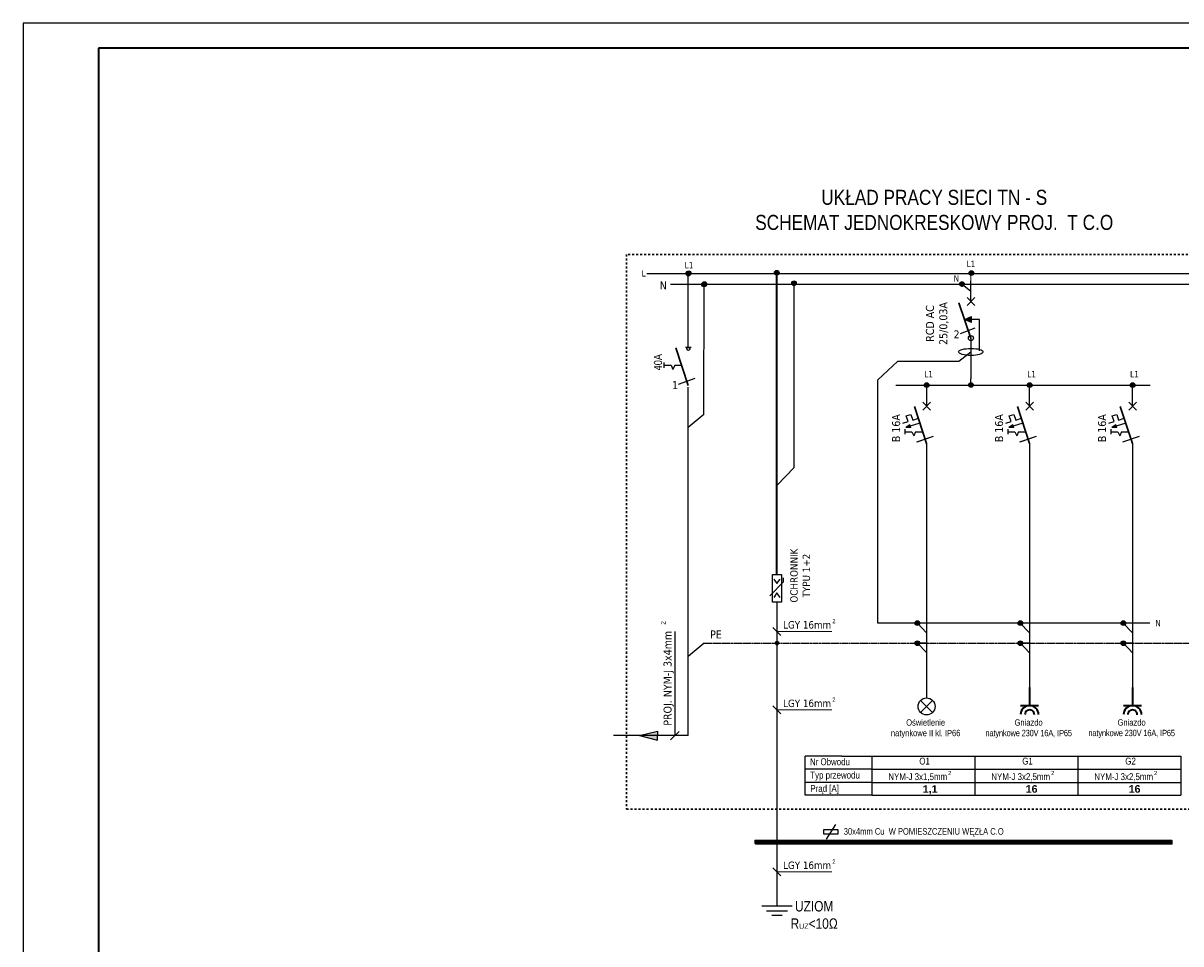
# Model space of a CAD drawing. Header units: millimetres. Extents: x 304 to 148940, y -18 to 215742.
# Tile 14 of 33: x 304 to 23391, y 156832 to 175185. Entities that reach past the tile are written whole.
import ezdxf
from ezdxf.enums import TextEntityAlignment as Align

# ---------------------------------------------------------------- set-up
doc = ezdxf.new("R2010")
doc.units = ezdxf.units.MM
doc.linetypes.add('1', pattern=[8, 4, -4])
doc.linetypes.add('ACAD_ISO02W100', pattern=[15, 12, -3])
doc.layers.add('# elektryka', color=102, linetype='Continuous')
doc.layers.add('\xa0♦EL - legenda', color=7, linetype='Continuous')
for name, color, linetype, lineweight in [('CP_FRREF', 251, 'Continuous', 35), ('CP_LINENORM', 251, 'Continuous', 25), ('\xa0♦EL - Gniazda', 255, 'Continuous', 35)]:
    doc.layers.add(name, color=color, linetype=linetype, lineweight=lineweight)
doc.styles.add('CP_ATTR', font='ARIALN.TTF')
doc.styles.add('Proxy_27AC', font='ARIALN.TTF', dxfattribs={"height": 1.8})
doc.styles.add('Proxy_27AE', font='ARIALN.TTF', dxfattribs={"height": 3})
doc.styles.add('Proxy_27B6', font='ARIALN.TTF', dxfattribs={"height": 3})
doc.styles.add('Proxy_27B8', font='ARIALN.TTF', dxfattribs={"height": 3})
doc.styles.add('Proxy_27BA', font='ARIALN.TTF', dxfattribs={"height": 3})
doc.styles.add('Proxy_27BC', font='ARIALN.TTF', dxfattribs={"height": 3})
doc.styles.get("Standard").update_dxf_attribs({"font": 'ARIALN.TTF'})
doc.styles.add('Style-Tahoma', font='ARIALN.TTF')
doc.styles.add('tahoma', font='ARIALN.TTF')

# ---------------------------------------------------------------- blocks, each defined once
blk = doc.blocks.new('WYŁĄCZNIK RÓŻNICOWOPRĄDOWY')
blk.add_hatch(color=256).paths.add_polyline_path([(-10.2, 94.4), (1, 99.4), (1, 89.6)])
for points in [[(0, 122.6), (0, 156)], [(6.4, 129.2), (-6.1, 116.7)], [(6.4, 116.7), (-6.1, 129.2)], [(-10.2, 94.4), (1, 99.4)], [(13.7, 44.3), (13.7, 94.4), (-10.2, 94.4)], [(1, 94.4), (-10.2, 94.4)], [(1, 89.6), (-10.2, 94.4)], [(2.8, 94.4), (-8.5, 94.4)], [(1, 89.6), (1, 99.4)], [(-16.5, 72.3), (6.5, 81)], [(0, 64.8), (0, 0)]]:
    blk.add_lwpolyline(points)
at = {"lineweight": 30}
blk.add_lwpolyline([(0, 64.8), (-19.4, 120.9)], dxfattribs=at)
blk.add_circle((0, 64.8), 4.08)
blk.add_ellipse((0, 42.7), major_axis=(-19.6, 0), ratio=0.287389)
blk = doc.blocks.new('WYŁĄCZNIK INSTALACYJNY 1F')
blk.add_hatch(color=256).paths.add_polyline_path([(-26.5, -62.8), (-33.1, -67.3), (-25.1, -67.3), (-25.8, -65)])
for points in [[(0, -33.3), (0, 0)], [(6.2, -39.6), (-6.2, -27.1)], [(6.2, -27.1), (-6.2, -39.6)], [(-37.8, -60.6), (-29.5, -57.8), (-32.5, -48.9), (-25.2, -46.5), (-22.2, -55.4), (-13.2, -52.4)], [(-34.4, -69.8), (-34.4, -77.9)], [(-10.7, -60.3), (-33.2, -67.4)], [(-26.5, -62.8), (-33.1, -67.3)], [(-25.1, -67.3), (-33.1, -67.3)], [(-25.8, -65), (-26.5, -62.8)], [(-25.1, -67.3), (-25.8, -65)], [(-34.4, -73.9), (-23.4, -73.9)], [(-23.4, -73.9), (-20.5, -80.3)], [(-17.7, -73.9), (-20.5, -80.3)], [(-17.7, -73.9), (-6.3, -73.9)], [(-15.4, -90.2), (10.7, -81)], [(-15.3, -90.2), (10.7, -81)], [(-0.1, -92.6), (-0.1, -112.7)]]:
    blk.add_lwpolyline(points)
at = {"lineweight": 30}
blk.add_lwpolyline([(-0.1, -92.6), (-19.5, -33.7)], dxfattribs=at)
blk = doc.blocks.new('OŚWIETLENIE')
for points in [[(9.5, -22.9), (-9.5, -3.9)], [(-9.5, -22.9), (9.5, -3.9)]]:
    blk.add_lwpolyline(points)
blk.add_circle((0, -13.4), 13.4)
blk = doc.blocks.new('CPEL_D17')
for p, q in [((0, 0), (0, -0.4)), ((-0.2, -0.4), (0.2, -0.4))]:
    blk.add_line(p, q)
for radius, start in [(0.2, 360), (0.105, 358.2125)]:
    blk.add_arc((0, -0.6), radius, start, 180)
at = {"linetype": 'ByBlock', "style": 'CP_ATTR', "flags": 9}
for tag, p in [('NAME', (-0.092, -0.018)), ('GROUP', (-0.092, -0.018)), ('NUMBER', (-0.092, -0.018)), ('PRODUCER', (-0.092, -0.018)), ('ARTICLE', (-0.092, -0.018)), ('CHARACTER', (-0.092, -0.018)), ('VOLTAGE', (-0.092, -0.019)), ('WEIGHT', (-0.092, -0.018)), ('OTHER', (-0.092, -0.018)), ('PRODUCT-TYPE', (-0.092, -0.019)), ('ORDER-NO', (-0.092, -0.019)), ('POWER', (-0.092, -0.019))]:
    blk.add_attdef(tag, text='', height=0.00005, dxfattribs=at).set_placement(p, align=Align.MIDDLE_LEFT)

msp = doc.modelspace()

# ---------------------------------------------------------------- hatches: boundary and pattern name
at = {"layer": '# elektryka', "transparency": 33554687}
h = msp.add_hatch(dxfattribs=at)
h.set_pattern_fill('ANSI31', color=256, style=0)
h.set_pattern_definition([(45, (-33804.877, -28040.0952), (-2.24506403, 2.24506403), [])])
h.paths.add_polyline_path([(23218, 158901), (14898, 158901), (14898, 158821), (23218, 158821)])
h = msp.add_hatch(color=256)
edge = h.paths.add_edge_path()
edge.add_arc((13569, 170193), 46.2, 0, 360)
h = msp.add_hatch(color=256)
edge = h.paths.add_edge_path()
edge.add_arc((13577, 170199), 46.2, 0, 360)
h = msp.add_hatch(color=256)
edge = h.paths.add_edge_path()
edge.add_arc((15332, 170209), 46.2, 0, 360)
h = msp.add_hatch(color=256)
edge = h.paths.add_edge_path()
edge.add_arc((15333, 170209), 46.2, 0, 360)
h = msp.add_hatch(color=256)
edge = h.paths.add_edge_path()
edge.add_arc((15333, 170209), 46.2, 0, 360)
h = msp.add_hatch(color=256)
edge = h.paths.add_edge_path()
edge.add_arc((19213, 170202), 46.2, 0, 360)
h = msp.add_hatch(color=256)
edge = h.paths.add_edge_path()
edge.add_arc((19214, 170202), 46.2, 0, 360)
h = msp.add_hatch(color=256)
edge = h.paths.add_edge_path()
edge.add_arc((19214, 170202), 46.2, 0, 360)
h = msp.add_hatch(color=5)
edge = h.paths.add_edge_path()
edge.add_arc((13884, 169978), 46.2, 0, 360)
h = msp.add_hatch(color=5)
edge = h.paths.add_edge_path()
edge.add_arc((13892, 169984), 46.2, 0, 360)
h = msp.add_hatch(color=5)
edge = h.paths.add_edge_path()
edge.add_arc((15676, 170000), 46.2, 0, 360)
h = msp.add_hatch(color=5)
edge = h.paths.add_edge_path()
edge.add_arc((19026, 169985), 46.2, 0, 360)
h = msp.add_hatch(color=256)
edge = h.paths.add_edge_path()
edge.add_arc((18322, 167971), 46.2, 0, 360)
h = msp.add_hatch(color=256)
edge = h.paths.add_edge_path()
edge.add_arc((18322, 167971), 46.2, 0, 360)
h = msp.add_hatch(color=256)
edge = h.paths.add_edge_path()
edge.add_arc((18322, 167971), 46.2, 0, 360)
h = msp.add_hatch(color=256)
edge = h.paths.add_edge_path()
edge.add_arc((19205, 167972), 46.2, 0, 360)
h = msp.add_hatch(color=256)
edge = h.paths.add_edge_path()
edge.add_arc((19206, 167972), 46.2, 0, 360)
h = msp.add_hatch(color=256)
edge = h.paths.add_edge_path()
edge.add_arc((20375, 167971), 46.2, 0, 360)
h = msp.add_hatch(color=256)
edge = h.paths.add_edge_path()
edge.add_arc((20375, 167971), 46.2, 0, 360)
h = msp.add_hatch(color=256)
edge = h.paths.add_edge_path()
edge.add_arc((20376, 167971), 46.2, 0, 360)
h = msp.add_hatch(color=256)
edge = h.paths.add_edge_path()
edge.add_arc((22429, 167971), 46.2, 0, 360)
h = msp.add_hatch(color=256)
edge = h.paths.add_edge_path()
edge.add_arc((22429, 167971), 46.2, 0, 360)
h = msp.add_hatch(color=256)
edge = h.paths.add_edge_path()
edge.add_arc((22429, 167971), 46.2, 0, 360)
h = msp.add_hatch(color=5)
edge = h.paths.add_edge_path()
edge.add_arc((18137, 163226), 46.2, 0, 360)
h = msp.add_hatch(color=5)
edge = h.paths.add_edge_path()
edge.add_arc((18137, 163226), 46.2, 0, 360)
h = msp.add_hatch(color=5)
edge = h.paths.add_edge_path()
edge.add_arc((20191, 163226), 46.2, 0, 360)
h = msp.add_hatch(color=5)
edge = h.paths.add_edge_path()
edge.add_arc((20191, 163226), 46.2, 0, 360)
h = msp.add_hatch(color=5)
edge = h.paths.add_edge_path()
edge.add_arc((22244, 163226), 46.2, 0, 360)
h = msp.add_hatch(color=5)
edge = h.paths.add_edge_path()
edge.add_arc((22244, 163226), 46.2, 0, 360)
h = msp.add_hatch(color=3)
edge = h.paths.add_edge_path()
edge.add_arc((15338, 162828), 46.2, 0, 360)
h = msp.add_hatch(color=3)
edge = h.paths.add_edge_path()
edge.add_arc((18137, 162824), 46.2, 0, 360)
h = msp.add_hatch(color=3)
edge = h.paths.add_edge_path()
edge.add_arc((18137, 162824), 46.2, 0, 360)
h = msp.add_hatch(color=3)
edge = h.paths.add_edge_path()
edge.add_arc((20191, 162824), 46.2, 0, 360)
h = msp.add_hatch(color=3)
edge = h.paths.add_edge_path()
edge.add_arc((20191, 162824), 46.2, 0, 360)
h = msp.add_hatch(color=3)
edge = h.paths.add_edge_path()
edge.add_arc((22244, 162824), 46.2, 0, 360)
h = msp.add_hatch(color=3)
edge = h.paths.add_edge_path()
edge.add_arc((22244, 162824), 46.2, 0, 360)
msp.add_hatch(color=256).paths.add_polyline_path([(12593, 160982), (12951, 161069), (12951, 160982), (12951, 160895)])
h = msp.add_hatch(color=3)
edge = h.paths.add_edge_path()
edge.add_arc((15338, 158861), 46.2, 0, 360)

# ---------------------------------------------------------------- linework, layer by layer
at = {"linetype": '1', "lineweight": 30, "ltscale": 10}
for p, q in [((29209, 170576, 62152), (12338, 170576, 62152)), ((12338, 170576, 62152), (12338, 159519, 62152)), ((12338, 159519, 62152), (29209, 159519, 62149))]:
    msp.add_line(p, q, dxfattribs=at)
for p, q in [((12739, 170193, 74931), (27126, 170193, 74931)), ((17710, 167971, 74917), (22781, 167971, 74917)), ((15249, 163645, 75876), (15249, 164196, 75876)), ((15249, 164196, 75876), (15424, 164196, 75876)), ((15249, 163645, 75876), (15249, 164196, 75876)), ((15249, 164196, 75876), (15424, 164196, 75876)), ((15430, 164196, 75880), (15430, 163644, 75880)), ((15430, 164196, 75880), (15430, 163644, 75880)), ((15192, 163768, 75876), (15464, 164048, 75876)), ((15192, 163768, 75876), (15464, 164048, 75876)), ((15274, 164104, 75876), (15337, 164012, 75876)), ((15274, 164104, 75876), (15337, 164012, 75876)), ((15337, 164012, 75876), (15399, 164104, 75876)), ((15337, 164012, 75876), (15399, 164104, 75876)), ((15470, 164048, 75880), (15470, 164127, 75880)), ((15470, 164048, 75880), (15470, 164127, 75880)), ((15337, 163828, 75876), (15274, 163736, 75876)), ((15337, 163828, 75876), (15274, 163736, 75876)), ((15399, 163736, 75876), (15337, 163828, 75876)), ((15399, 163736, 75876), (15337, 163828, 75876)), ((15424, 163645, 75876), (15249, 163645, 75876)), ((16505, 159211, 62149), (16320, 158920, 62149)), ((16505, 159211, 62149), (16320, 158920, 62149))]:
    msp.add_line(p, q)
at = {"color": 5}
for p, q in [((13211, 169984, 62149), (27131, 169984, 62149)), ((13881, 167386, 74926), (13884, 169978, 74924)), ((15678, 166328, 62581), (15677, 170001, 62178)), ((19027, 169985, 74924), (19205, 169840, 74924)), ((15332, 165971, 62149), (15678, 166328, 62581))]:
    msp.add_line(p, q, dxfattribs=at)
at = {"color": 1}
for p, q in [((18321, 166553, 74913), (18321, 162048, 74913)), ((20375, 166553, 74915), (20375, 161941, 74915)), ((22428, 166553, 74917), (22428, 161940, 74917))]:
    msp.add_line(p, q, dxfattribs=at)
at = {"color": 3}
for p, q in [((15337, 163645, 75876), (15337, 158901, 75876)), ((15337, 163645, 75876), (15337, 157582, 75876)), ((15337, 163446, 75876), (15337, 163139, 75876)), ((15337, 163446, 75876), (15337, 163139, 75876))]:
    msp.add_line(p, q, dxfattribs=at)
at = {"color": 1}
for points, elevation in [([(13569, 169898), (13569, 170193)], 74930), ([(13569, 168718), (13569, 169898)], 74930), ([(19205, 167972), (19205, 168097)], 74924), ([(13568, 167492), (13568, 167710)], 74930), ([(13568, 160982), (13568, 167492)], 74926), ([(18321, 162048), (18321, 161734)], 74913), ([(13568, 160982), (12076, 160982)], 74930)]:
    msp.add_lwpolyline(points, dxfattribs=dict(at, elevation=elevation))
at = {"color": 1, "linetype": 'Continuous', "lineweight": 13, "elevation": 74924, "flags": 128}
msp.add_lwpolyline([(19205, 169899), (19205, 170194)], dxfattribs=at)
at = {"lineweight": 30, "elevation": 74934}
msp.add_lwpolyline([(13568, 167959), (13320, 168714)], dxfattribs=at)
for points, elevation in [([(13569, 168718), (13514, 168718)], 74934), ([(13624, 168718), (13569, 168718)], 74934), ([(13083, 168420), (13083, 168315)], 74934), ([(13083, 168368), (13224, 168368)], 74934), ([(13224, 168368), (13260, 168284)], 74934), ([(13297, 168368), (13260, 168284)], 74934), ([(13297, 168368), (13444, 168368)], 74934), ([(13372, 167989), (13707, 168107)], 74934), ([(13372, 167988), (13706, 168106)], 74934), ([(13568, 167710), (13568, 167928)], 74934), ([(13298, 163057), (13298, 160982)], 74930), ([(12593, 160982), (12951, 161069), (12951, 160982)], 74930), ([(12593, 160982), (12951, 160895), (12951, 160982)], 74930), ([(13212, 160896), (13384, 161067)], 74930), ([(16632, 160576), (15900, 160576)], 74925), ([(17230, 160576), (17230, 159794), (15900, 159794), (15900, 160576)], 74926), ([(16632, 160576), (17230, 160576)], 74925), ([(17230, 160576), (19284, 160576)], 74925), ([(17230, 160576), (17230, 159794)], 74925), ([(17230, 160576), (17230, 159794), (17230, 159794), (17230, 159794)], 74925), ([(17230, 160576), (17230, 159794)], 74923), ([(17230, 160576), (17230, 159794)], 74925), ([(17230, 160576), (17230, 159794)], 74925), ([(19284, 160576), (19284, 159794), (19284, 159794), (19284, 159794)], 74925), ([(19284, 160576), (19284, 159794)], 74923), ([(19284, 160576), (19284, 159794)], 74925), ([(19284, 160576), (19284, 159794)], 74925), ([(19284, 160576), (21337, 160576)], 74927), ([(21337, 160576), (21337, 159794), (21337, 159794), (21337, 159794)], 74927), ([(21337, 160576), (21337, 159794)], 74925), ([(21337, 160576), (21337, 159794)], 74927), ([(21337, 160576), (21337, 159794)], 74927), ([(21337, 160576), (23391, 160576)], 74929), ([(23391, 160576), (23391, 159794), (23391, 159794), (23391, 159794)], 74929), ([(23391, 160576), (23391, 159794)], 74927), ([(23391, 160576), (23391, 159794)], 74929), ([(23391, 160576), (23391, 159794)], 74929), ([(17230, 160313), (15900, 160313)], 74926), ([(17230, 160313), (17230, 159794), (15900, 159794), (15900, 160313)], 74926), ([(17230, 160313), (19284, 160313)], 74923), ([(17230, 160313), (19284, 160313)], 74923), ([(17230, 160313), (17230, 159794)], 74929), ([(19284, 160313), (21337, 160313)], 74925), ([(19284, 160313), (21337, 160313)], 74925), ([(21337, 160313), (23391, 160313)], 74927), ([(21337, 160313), (23391, 160313)], 74927), ([(17230, 160045), (15900, 160045)], 74926), ([(17230, 160045), (19284, 160045)], 74923), ([(19284, 160045), (21337, 160045)], 74925), ([(21337, 160045), (23391, 160045)], 74927), ([(17230, 159794), (19284, 159794)], 74923), ([(19284, 159794), (21337, 159794)], 74925), ([(21337, 159794), (23391, 159794)], 74927)]:
    msp.add_lwpolyline(points, dxfattribs=dict(elevation=elevation))
at = {"color": 5}
for points, elevation in [([(17748, 168448), (18963, 168446), (19205, 168631)], 74924), ([(17348, 168075), (17748, 168448)], 74916), ([(22770, 163226), (17348, 163226), (17348, 168075)], 74916), ([(13881, 167386), (13881, 167386), (13568, 167123)], 74926), ([(18321, 163226), (18136, 163226), (18321, 163031)], 74908), ([(18321, 163226), (18136, 163226), (18321, 163031)], 74903), ([(20374, 163226), (20189, 163226), (20374, 163031)], 74910), ([(20374, 163226), (20189, 163226), (20374, 163031)], 74905), ([(22428, 163226), (22243, 163226), (22428, 163031)], 74912), ([(22428, 163226), (22243, 163226), (22428, 163031)], 74907)]:
    msp.add_lwpolyline(points, dxfattribs=dict(at, elevation=elevation))
at = {"lineweight": 13, "elevation": 75876}
for points in [[(15257, 163139), (15416, 162981)], [(16428, 163060), (15337, 163060)], [(15257, 161574), (15416, 161416)], [(16428, 161495), (15337, 161495)], [(15257, 158346), (15416, 158188)], [(16428, 158267), (15337, 158267)]]:
    msp.add_lwpolyline(points, dxfattribs=at)
at = {"color": 3}
for points, elevation in [([(13882, 162823), (13882, 162823), (13569, 162561)], 74915), ([(18322, 162824), (18137, 162824), (18322, 162630)], 74922), ([(18322, 162824), (18137, 162824), (18322, 162630)], 74917), ([(20376, 162824), (20191, 162824), (20376, 162630)], 74924), ([(20376, 162824), (20191, 162824), (20376, 162630)], 74919), ([(22429, 162824), (22244, 162824), (22429, 162630)], 74926), ([(22429, 162824), (22244, 162824), (22429, 162630)], 74921), ([(15337, 157582), (15034, 157582)], 75876), ([(15337, 157480), (15125, 157480)], 75876), ([(15639, 157582), (15337, 157582)], 75876), ([(15549, 157480), (15337, 157480)], 75876), ([(15337, 157395), (15231, 157395)], 75876), ([(15443, 157395), (15337, 157395)], 75876)]:
    msp.add_lwpolyline(points, dxfattribs=dict(at, elevation=elevation))
at = {"color": 3, "linetype": 'ACAD_ISO02W100', "ltscale": 3, "elevation": 74919}
msp.add_lwpolyline([(13882, 162823), (26952, 162823)], dxfattribs=at)
at = {"elevation": 62149}
msp.add_lwpolyline([(16265, 159026), (16560, 159026), (16560, 159105), (16265, 159105)], close=True, dxfattribs=at)
msp.add_lwpolyline([(16265, 159026), (16560, 159026), (16560, 159105), (16265, 159105)], close=True, dxfattribs=at)
for centre, radius in [((13569, 170193, 74930), 46.2), ((13577, 170199, 74930), 46.2), ((15332, 170209, 74980), 46.2), ((15333, 170209, 74980), 46.2), ((15333, 170209, 74980), 46.2), ((19213, 170202, 74929), 46.2), ((19214, 170202, 74929), 46.2), ((19214, 170202, 74929), 46.2), ((13569, 168690, 74934), 28.5), ((18322, 167971, 74909), 46.2), ((18322, 167971, 74913), 46.2), ((18322, 167971, 74913), 46.2), ((19205, 167972, 74924), 46.2), ((19206, 167972, 74924), 46.2), ((20375, 167971, 74911), 46.2), ((20375, 167971, 74915), 46.2), ((20376, 167971, 74915), 46.2), ((22429, 167971, 74913), 46.2), ((22429, 167971, 74917), 46.2), ((22429, 167971, 74917), 46.2)]:
    msp.add_circle(centre, radius)
at = {"color": 5}
for centre in [(13884, 169978, 74924), (13892, 169984, 74924), (15676, 170000, 62178), (15676, 170000, 62173), (19027, 169985, 74924), (19026, 169985, 74930), (18137, 163226, 74920), (18137, 163226, 74915), (20191, 163226, 74922), (20191, 163226, 74917), (22244, 163226, 74924), (22244, 163226, 74919)]:
    msp.add_circle(centre, 46.2, dxfattribs=at)
at = {"color": 3}
for centre in [(18137, 162824, 74922), (18137, 162824, 74917), (20191, 162824, 74924), (20191, 162824, 74919), (22244, 162824, 74926), (22244, 162824, 74921)]:
    msp.add_circle(centre, 46.2, dxfattribs=at)
at = {"layer": 'CP_FRREF', "color": 7}
for p, q in [((41804, 174685, 62149), (1804, 174685, 62149)), ((1804, 174685, 62149), (1804, 145985, 62149))]:
    msp.add_line(p, q, dxfattribs=at)
at = {"layer": 'CP_LINENORM', "color": 7, "linetype": 'Continuous'}
for p, q in [((304, 175185, 62149), (304, 145485, 62149)), ((42304, 175185, 62149), (304, 175185, 62149))]:
    msp.add_line(p, q, dxfattribs=at)
at = {"layer": '\xa0♦EL - legenda', "lineweight": 35}
msp.add_line((15337, 164196, 75876), (15337, 170195, 75876), dxfattribs=at)

# ---------------------------------------------------------------- block references
for name, p, xscale, yscale, zscale in [('WYŁĄCZNIK RÓŻNICOWOPRĄDOWY', (19205, 168097, 74924), 12.51164159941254, 12.51164159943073, 12.51164159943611), ('OŚWIETLENIE', (18321, 161734, 74913), 12.59999999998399, 12.60000000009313, 12.6)]:
    msp.add_blockref(name, p, dxfattribs=dict(xscale=xscale, yscale=yscale, zscale=zscale))
at = {"color": 1, "xscale": 12.57396522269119, "yscale": 12.57396522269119, "zscale": 12.57396522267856}
for p in [(18322, 167970, 74913), (20376, 167970, 74915), (22429, 167970, 74917)]:
    msp.add_blockref('WYŁĄCZNIK INSTALACYJNY 1F', p, dxfattribs=at)
at = {"layer": '\xa0♦EL - Gniazda', "xscale": 899.4744546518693, "yscale": 899.4744546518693, "zscale": 899.4744546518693}
for p in [(20375, 161941, 74915), (22428, 161941, 74917)]:
    msp.add_blockref('CPEL_D17', p, dxfattribs=at)

# ---------------------------------------------------------------- texts
for s, height, style, p in [('2', 82.4, 'Proxy_27AC', (16441, 163224, 62149)), ('2', 82.4, 'Proxy_27AC', (16441, 161659, 62149)), ('Nr Obwodu', 137.4, 'Proxy_27BC', (15995, 160392, 74923)), ('O1', 137.4, 'Proxy_27B6', (18176, 160406, 74918)), ('G1', 137.4, 'Proxy_27B6', (20229, 160406, 74920)), ('G2', 137.4, 'Proxy_27B6', (22283, 160406, 74922)), ('Typ przewodu', 137.36, 'Proxy_27BA', (16001, 160126, 74924)), ('   NYM-J 3x1,5mm', 137.36, 'Proxy_27AE', (17427, 160096, 74925)), ('2', 82.4, 'Proxy_27AC', (18750, 160196, 74925)), ('   NYM-J 3x2,5mm', 137.36, 'Proxy_27AE', (19480, 160096, 74928)), ('2', 82.4, 'Proxy_27AC', (20804, 160196, 74927)), ('   NYM-J 3x2,5mm', 137.36, 'Proxy_27AE', (21534, 160096, 74930)), ('2', 82.4, 'Proxy_27AC', (22857, 160196, 74929)), ('Prąd [A]', 137.4, 'Proxy_27B8', (16003, 159860, 62149)), ('2', 82.4, 'Proxy_27AC', (16441, 158430, 62149))]:
    msp.add_text(s, height=height, dxfattribs=dict(style=style)).set_placement(p)
at = {"attachment_point": 2, "style": 'Style-Tahoma'}
for s, insert, char_height, width in [('UKŁAD PRACY SIECI TN - S\\PSCHEMAT JEDNOKRESKOWY PROJ. \\C7; T C.O', (18473, 171863, 74946), 300, 22659.44), ('Oświetlenie\\Pnatynkowe II kl. IP66', (18302, 161307, 74907), 126, 1818.8), ('Gniazdo\\P\\T0.95;natynkowe 230V 16A, IP65', (20355, 161307, 74909), 126, 1818.8), ('Gniazdo\\P\\T0.95;natynkowe 230V 16A, IP65', (22409, 161308, 74911), 126, 1818.8), ('UZIOM \\PR{\\H0.5x;UZ}<10Ω', (16079, 157684, 62149), 206.98, 2186.97)]:
    msp.add_mtext(s, dxfattribs=dict(at, insert=insert, char_height=char_height, width=width))
at = {"attachment_point": 1}
for s, insert, char_height, width in [('\\fTahoma|b0|i0|c0|p34;L\\fTahoma|b0|i0|c238|p34;1', (13495, 170422, 62149), 126, 813.48), ('\\fTahoma|b0|i0|c0|p34;L1', (19116, 170449, 74927), 126, 813.48), ('\\fTahoma|b0|i0|c0|p34;L', (12636, 170260, 62149), 126, 813.48), ('{\\fTahoma|b0|i0|c0|p34;N}', (18860, 170155, 74924), 126, 653.51), ('{\\fTahoma|b0|i0|c0|p34;N}', (12999, 170039, 74932), 160, 653.51), ('\\fTahoma|b0|i0|c238|p34;2', (18858, 169061, 74922), 160, 653.51), ('\\fTahoma|b0|i0|c0|p34;L1', (18271, 168249, 74909), 126, 813.48), ('\\fTahoma|b0|i0|c0|p34;L1', (20325, 168249, 74911), 126, 813.48), ('\\fTahoma|b0|i0|c0|p34;L1', (22378, 168249, 74913), 126, 813.48), ('\\fTahoma|b0|i0|c238|p34;1', (13245, 168049, 74933), 160, 653.51), ('\\fTahoma|b0|i0|c0|p34;LGY 16mm', (15459, 163265, 75883), 147.84, 2091.45), ('{\\fTahoma|b0|i0|c0|p34;N}', (22879, 163290, 62149), 126, 653.51), ('{\\fTahoma|b0|i0|c0|p34;PE}', (14004, 163079, 74923), 160, 653.51), ('\\fTahoma|b0|i0|c0|p34;LGY 16mm', (15459, 161700, 75883), 147.84, 2091.45), ('\\fArial|b1|i0|c238|p34;1,1', (18244, 159994, 74923), 151.2, 40160.68), ('\\fArial|b1|i0|c238|p34;16', (20298, 159995, 74925), 151.2, 40160.68), ('\\fArial|b1|i0|c238|p34;16', (22351, 159995, 74927), 151.2, 40160.68), ('\\fTahoma|b0|i0|c0|p34;LGY 16mm', (15459, 158472, 75883), 147.84, 2091.45)]:
    msp.add_mtext(s, dxfattribs=dict(at, insert=insert, char_height=char_height, width=width))
at = {"rotation": 90}
for s, insert, char_height, width, attachment_point in [('\\fTahoma|b0|i0|c238|p34;RCD AC \\fTahoma|b0|i0|c0|p34;25\\fTahoma|b0|i0|c238|p34;/\\fTahoma|b0|i0|c0|p34;0,03A', (18533, 169198, 74920), 160, 1120.69, 5), ('\\fTahoma|b0|i0|c238|p34;B 16A', (17714, 167111, 74911), 160, 1591.65, 5), ('\\fTahoma|b0|i0|c238|p34;B 16A', (19767, 167111, 74913), 160, 1591.65, 5), ('\\fTahoma|b0|i0|c238|p34;B 16A', (21821, 167111, 74915), 160, 1591.65, 5), ('\\fTahoma|b0|i0|c0|p34;OCHRONNIK \\PTYPU 1+2\\fTahoma|b0|i0|c238|p34;\\P', (15602, 164172, 75881), 147.84, 1788.96, 2), ('\\fTahoma|b0|i0|c0|p34;OCHRONNIK \\PTYPU 1+2\\fTahoma|b0|i0|c238|p34;\\P', (15602, 164172, 75881), 147.84, 1788.96, 2), ('{\\fArial|b0|i0|c238|p34;2}', (13024, 163195, 74928), 90, 1825.79, 1), ('\\fTahoma|b0|i0|c0|p34;PROJ. NYM-J 3x4mm', (13075, 161179, 74934), 160, 2263.47, 1)]:
    msp.add_mtext(s, dxfattribs=dict(at, insert=insert, char_height=char_height, width=width, attachment_point=attachment_point))
at = {"insert": (12883, 168401, 74928), "char_height": 160, "width": 1294.23, "attachment_point": 2, "rotation": 90, "style": 'tahoma'}
msp.add_mtext(' 40A ', dxfattribs=at)
at = {"linetype": 'Continuous', "lineweight": -3, "insert": (16669, 159139, 62149), "char_height": 131.54, "width": 6006.02, "attachment_point": 1}
msp.add_mtext('30x4mm Cu  W POMIESZCZENIU WĘZŁA C.O', dxfattribs=at)

doc.saveas('drawing.dxf')
